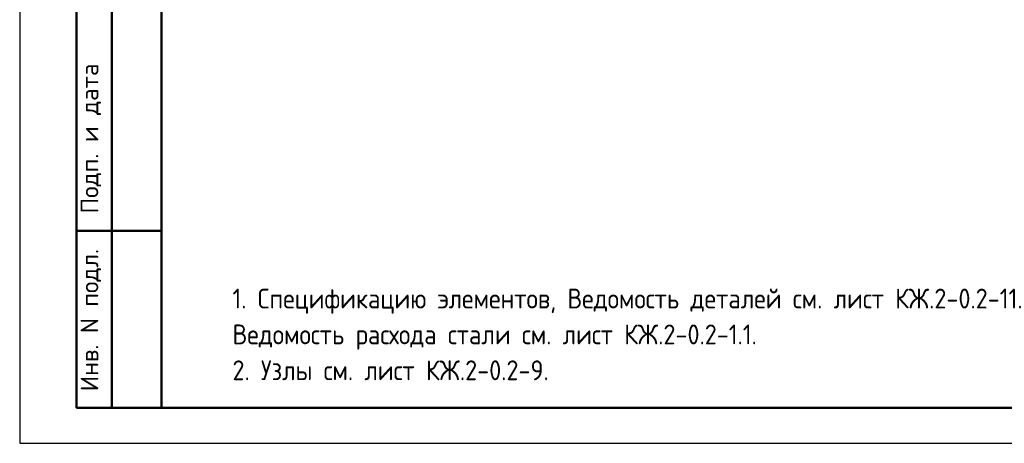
# Model space of a CAD drawing. Header units: millimetres. Extents: x 0 to 50400, y 0 to 35640.
# Tile 1 of 13: x 0 to 16665, y 0 to 7173. Entities that reach past the tile are written whole.
import ezdxf

# ---------------------------------------------------------------- set-up
doc = ezdxf.new("R2010")
doc.units = ezdxf.units.MM
doc.layers.add('Standard', color=7, linetype='Continuous', lineweight=25)
doc.styles.add('ISOCPEUR', font='txt')

msp = doc.modelspace()

# ---------------------------------------------------------------- linework, layer by layer
at = {"layer": 'Standard', "color": 7, "linetype": 'Continuous', "lineweight": 25, "transparency": 33554687}
msp.add_line((2400, 35040), (2400, 1270), dxfattribs=at)
at = {"layer": 'Standard', "color": 7, "linetype": 'Continuous', "lineweight": 50, "transparency": 33554687}
for p, q in [((960, 600), (960, 10800)), ((960, 600), (960, 10800)), ((1560, 600), (1560, 10800)), ((960, 3600), (2400, 3600)), ((2400, 600), (960, 600))]:
    msp.add_line(p, q, dxfattribs=at)
at = {"layer": 'Standard', "color": 7, "linetype": 'Continuous', "lineweight": 25, "transparency": 33554687}
msp.add_lwpolyline([(0, 0), (50400, 0), (50400, 35640), (0, 35640), (0, 0)], close=True, dxfattribs=at)
at = {"layer": 'Standard', "color": 7, "linetype": 'Continuous', "lineweight": 50, "transparency": 33554687}
msp.add_lwpolyline([(2400, 35040), (49800, 35040), (49800, 600), (2400, 600), (2400, 35040)], close=True, dxfattribs=at)

# ---------------------------------------------------------------- texts
at = {"layer": 'Standard', "color": 7, "linetype": 'Continuous', "lineweight": 50, "transparency": 33554687, "char_height": 300, "attachment_point": 7, "rotation": 90, "style": 'ISOCPEUR'}
for s, insert, width in [('\\A1;{\\fISOCPEUR|i0|b0;\\H300.000000;\\W1.000000;\\C7;Подп. и дата}\\P', (1379, 3891), 2636.47), ('\\A1;{\\fISOCPEUR|i0|b0;\\H300.000000;\\W1.000000;\\C7;Инв. N подл.}\\P', (1379, 881), 2426.15)]:
    msp.add_mtext(s, dxfattribs=dict(at, insert=insert, width=width))
at = {"layer": 'Standard', "color": 7, "linetype": 'Continuous', "lineweight": 13, "transparency": 33554687, "insert": (3600, 2619), "char_height": 336, "width": 15109.08, "attachment_point": 1, "line_spacing_factor": 1.084337}
msp.add_mtext('\\A1;{\\fISOCPEUR|i0|b0;\\H335.999994;\\W1.000000;\\C7;1. Спецификацию элементов, Ведомость деталей см. лист КЖ.2-0.2-11.}\\P{\\fISOCPEUR|i0|b0;\\H335.999994;\\W1.000000;\\C7;Ведомость расхода стали см. лист КЖ.2-0.2-1.1.}\\P{\\fISOCPEUR|i0|b0;\\H335.999994;\\W1.000000;\\C7;2. Узлы см. лист КЖ.2-0.2-9.}\\P', dxfattribs=at)

doc.saveas('drawing.dxf')
